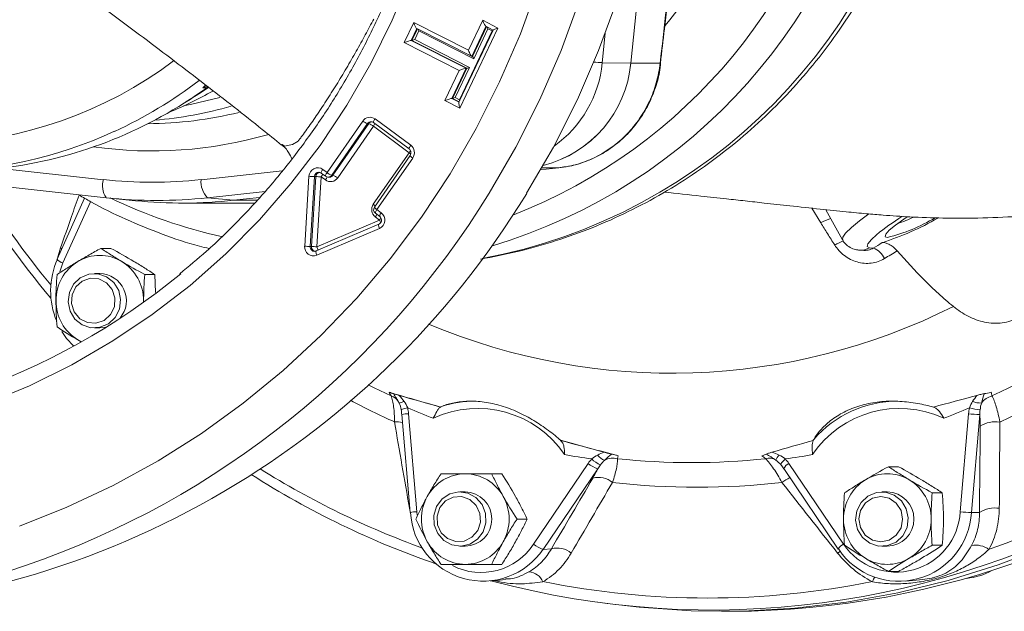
# Model space of a CAD drawing. Header units: millimetres. Extents: x 34 to 358, y 48 to 248.
# Tile 4 of 14: x 160 to 269, y 48 to 113. Entities that reach past the tile are written whole.
import ezdxf

# ---------------------------------------------------------------- set-up
doc = ezdxf.new("R2010")
doc.units = ezdxf.units.MM

msp = doc.modelspace()

# ---------------------------------------------------------------- linework, layer by layer
at = {"color": 7, "linetype": 'Continuous', "lineweight": 15}
for p, q in [((227.83, 108.55), (230.07, 130.38)), ((230.07, 130.36), (227.83, 108.55)), ((202.85, 110.81), (203.91, 113.03)), ((203.91, 113.03), (209.95, 109.96)), ((209.95, 109.96), (211.52, 113.26)), ((211.52, 113.26), (213.19, 112.41)), ((204.48, 112.1), (204.02, 111.13)), ((204.24, 112.37), (210.29, 109.3)), ((210.52, 109.02), (204.48, 112.1)), ((212.67, 112.19), (208.89, 104.22)), ((208.96, 104.51), (212.55, 112.09)), ((213.19, 112.41), (209.01, 103.57)), ((212.09, 112.32), (210.52, 109.02)), ((211.85, 112.6), (212.66, 112.18)), ((212.55, 112.09), (212.09, 112.32)), ((208.9, 107.74), (202.85, 110.81)), ((203.63, 111.04), (209.68, 107.97)), ((203.71, 111.04), (203.63, 111.04)), ((209.75, 107.97), (203.71, 111.04)), ((204.02, 111.13), (210.06, 108.06)), ((210.38, 109.29), (210.3, 109.29)), ((224.69, 108.59), (227.83, 108.55)), ((231.06, 108.55), (227.83, 108.55)), ((231.13, 108.54), (231.13, 108.54)), ((207.33, 104.42), (208.9, 107.74)), ((209.68, 107.97), (208.11, 104.65)), ((208.18, 104.65), (209.75, 107.97)), ((210.06, 108.06), (208.49, 104.74)), ((209.75, 107.97), (209.68, 107.97)), ((178.82, 104.26), (180.42, 105.28)), ((181.35, 105.89), (180.42, 105.28)), ((180.68, 105.81), (181.14, 106.01)), ((181.1, 105.81), (180.68, 105.81)), ((181.26, 105.91), (181.1, 105.81)), ((209.01, 103.57), (207.33, 104.42)), ((208.18, 104.65), (208.11, 104.65)), ((208.92, 104.28), (208.18, 104.65)), ((208.49, 104.74), (208.96, 104.51)), ((194.36, 96.47), (198.3, 102.16)), ((199.48, 101.99), (203.41, 99.08)), ((199.65, 102.39), (203.58, 99.48)), ((198.82, 101.87), (194.89, 96.18)), ((195.01, 96.18), (198.95, 101.87)), ((199.48, 101.58), (195.54, 95.89)), ((198.95, 101.87), (198.82, 101.87)), ((203.4, 98.67), (199.48, 101.58)), ((189.37, 99.58), (189.41, 99.56)), ((199.46, 92.98), (203.4, 98.67)), ((203.52, 98.37), (199.58, 92.68)), ((203.8, 98.08), (199.86, 92.39)), ((170.02, 93.7), (137.43, 97.29)), ((193.89, 96.82), (194.36, 96.47)), ((217.79, 96.76), (219.9, 97)), ((191.9, 88.35), (192.37, 96.07)), ((192.98, 96.04), (192.51, 88.32)), ((192.64, 88.32), (193.11, 96.04)), ((193.11, 96.04), (192.98, 96.04)), ((193.72, 96.01), (193.25, 88.29)), ((194.19, 95.66), (193.72, 96.01)), ((193.73, 96.42), (194.2, 96.07)), ((194.49, 95.97), (194.62, 95.97)), ((195.01, 96.18), (194.89, 96.18)), ((167.64, 93.64), (164.62, 86.92)), ((170.44, 93.66), (173.27, 93.37)), ((181.18, 93.7), (184.07, 93.42)), ((186.93, 93.73), (184.07, 93.42)), ((184.07, 93.42), (186.93, 93.73)), ((178.46, 93.11), (186.36, 93.11)), ((199.86, 92.39), (200.33, 92.05)), ((249.31, 92.38), (251.16, 89.06)), ((193.25, 88.29), (200.15, 91.23)), ((200.15, 91.23), (199.68, 91.58)), ((199.69, 91.99), (200.16, 91.64)), ((200.07, 90.77), (193.16, 87.83)), ((200.13, 90.31), (193.23, 87.37)), ((170.55, 88.12), (169.44, 88.12)), ((192.64, 88.32), (192.51, 88.32)), ((253.01, 87.92), (253.42, 87.89)), ((254.13, 88.19), (254.54, 88.15)), ((169.32, 85.35), (168.73, 85.35)), ((175.38, 85.23), (174.27, 85.23)), ((175.38, 85.23), (175.46, 83.24)), ((174.15, 82.2), (174.15, 82.35)), ((168.73, 79.35), (169.32, 79.35)), ((166.91, 78.02), (167.26, 77.83)), ((202.6, 69.81), (203.51, 59)), ((203.34, 69.89), (204.25, 59.09)), ((264.13, 59.09), (265.04, 69.89)), ((266.27, 69.8), (265.35, 59)), ((217.12, 55.52), (223.13, 64.4)), ((245.25, 64.4), (251.26, 55.52)), ((257.32, 64.05), (256.21, 64.05)), ((213.61, 63.28), (212.5, 63.28)), ((224.19, 63.83), (218.18, 54.94)), ((244.68, 63.84), (250.69, 54.96)), ((209.59, 61.28), (209, 61.28)), ((256.09, 61.28), (255.5, 61.28)), ((262.15, 61.16), (261.04, 61.16)), ((265.35, 59), (266.24, 59.01)), ((216.4, 58.28), (215.29, 58.28)), ((262.15, 55.39), (261.04, 55.39)), ((209, 55.28), (209.59, 55.28)), ((218.18, 54.94), (219.08, 55)), ((255.5, 55.28), (256.09, 55.28)), ((213.61, 53.28), (212.5, 53.28)), ((257.32, 52.5), (256.21, 52.5)), ((212.37, 51.43), (214.04, 51.6)), ((258.12, 51.43), (259.99, 51.62)), ((224.19, 49.1), (225.22, 48.96)), ((237.81, 48.11), (239, 48.11))]:
    msp.add_line(p, q, dxfattribs=at)
at = {"color": 8, "linetype": 'Continuous', "lineweight": 15}
for p, q in [((204.26, 112.36), (203.63, 111.04)), ((203.71, 111.04), (204.32, 112.33)), ((211.87, 112.59), (210.3, 109.29)), ((210.38, 109.29), (211.93, 112.56)), ((225.02, 111.84), (224.69, 108.59)), ((208.11, 104.65), (208.9, 104.25)), ((158.07, 96.97), (169.72, 95.69)), ((180.48, 95.69), (189.43, 96.68)), ((219.9, 97), (218.03, 97)), ((187.55, 94.4), (181.18, 93.7)), ((186.64, 93.42), (184.07, 93.42)), ((168.31, 93.26), (165.27, 86.51)), ((248.75, 90.92), (247.77, 92.54)), ((164.68, 87.05), (164.99, 88.17)), ((165.14, 88.08), (164.99, 88.17)), ((165.27, 86.51), (164.91, 85.54)), ((203.49, 59.28), (203.45, 59.47)), ((204.25, 59.09), (204.29, 58.71))]:
    msp.add_line(p, q, dxfattribs=at)
at = {"color": 8, "linetype": 'Continuous', "lineweight": 15, "flags": 128}
for points in [[(226.49, 162.24), (227.13, 156.35), (227.43, 150.44), (227.4, 144.51), (227.02, 138.6), (226.31, 132.71), (225.26, 126.89), (223.88, 121.14), (222.17, 115.48), (220.14, 109.94), (217.8, 104.53), (215.16, 99.27), (212.21, 94.19)], [(231.06, 108.55), (231.12, 108.54), (231.13, 108.54)], [(199.65, 102.39), (199.6, 102.31), (199.55, 102.24), (199.52, 102.17), (199.49, 102.1), (199.47, 102.05), (199.47, 102.02), (199.48, 101.99), (199.48, 101.99)], [(189.41, 99.56), (189.68, 99.4), (190.55, 99.56), (191.17, 99.92), (191.17, 99.92), (191.17, 99.92)], [(203.58, 99.48), (203.52, 99.4), (203.48, 99.32), (203.44, 99.25), (203.41, 99.19), (203.4, 99.14), (203.4, 99.1), (203.4, 99.08), (203.41, 99.08)], [(193.73, 96.42), (193.72, 96.42), (193.71, 96.44), (193.72, 96.48), (193.73, 96.53), (193.76, 96.59), (193.8, 96.66), (193.84, 96.74), (193.89, 96.82)], [(194.2, 96.07), (194.19, 96.07), (194.18, 96.1), (194.19, 96.13), (194.2, 96.18), (194.23, 96.25), (194.27, 96.32), (194.31, 96.39), (194.36, 96.47)], [(199.86, 92.39), (199.81, 92.32), (199.76, 92.24), (199.72, 92.17), (199.7, 92.11), (199.68, 92.06), (199.68, 92.02), (199.69, 92), (199.69, 91.99)], [(200.33, 92.05), (200.28, 91.97), (200.23, 91.89), (200.19, 91.82), (200.17, 91.76), (200.15, 91.71), (200.15, 91.67), (200.16, 91.65), (200.16, 91.65)], [(251.16, 89.06), (251.18, 89.34), (251.5, 89.8), (252.13, 90.42), (253.03, 91.16), (254.05, 91.91)], [(200.13, 90.31), (200.1, 90.4), (200.07, 90.49), (200.05, 90.57), (200.04, 90.64), (200.04, 90.69), (200.04, 90.74), (200.06, 90.76), (200.07, 90.77)], [(254.9, 89.62), (254.33, 89.1), (253.94, 88.62), (253.87, 88.31), (254.13, 88.19)], [(193.16, 87.83), (193.15, 87.82), (193.14, 87.79), (193.13, 87.75), (193.14, 87.69), (193.15, 87.62), (193.17, 87.54), (193.19, 87.46), (193.23, 87.37)], [(198.88, 73.09), (199.56, 72.75), (201.42, 71.86)], [(250.89, 54.72), (250.88, 54.71), (250.61, 54.53)], [(254.68, 51.85), (254.57, 51.64), (254.44, 51.37)]]:
    msp.add_lwpolyline(points, dxfattribs=at)
at = {"color": 7, "linetype": 'Continuous', "lineweight": 15, "flags": 128}
for points in [[(230.63, 162.24), (231.27, 156.35), (231.57, 150.44), (231.54, 144.51), (231.16, 138.6), (230.45, 132.71), (229.4, 126.89), (228.02, 121.14), (226.31, 115.48), (224.28, 109.94), (221.94, 104.53), (219.3, 99.27), (216.35, 94.19)], [(208.14, 160.4), (208.75, 155.07), (209.02, 149.71), (208.95, 144.35), (208.55, 139), (207.8, 133.69), (206.72, 128.44), (205.32, 123.27), (203.59, 118.22), (201.54, 113.29), (199.19, 108.51), (196.54, 103.89), (193.6, 99.47), (190.39, 95.26), (186.92, 91.27), (183.21, 87.53), (179.27, 84.04), (175.11, 80.83), (170.77, 77.91), (166.25, 75.29), (161.57, 72.98), (156.75, 70.99)], [(222.14, 157.22), (222.5, 151.44), (222.53, 145.64), (222.21, 139.85), (221.56, 134.09), (220.58, 128.38), (219.26, 122.74), (217.62, 117.2), (215.66, 111.77), (213.38, 106.47), (210.8, 101.32), (207.92, 96.35)], [(178.56, 103.82), (179.45, 104), (182.55, 104.77)], [(225.22, 48.96), (228.76, 48.55), (234.47, 48.17), (240.2, 48.14), (245.91, 48.46), (251.6, 49.13), (257.24, 50.15), (262.81, 51.52), (268.3, 53.22), (273.67, 55.25), (278.92, 57.62), (284.03, 60.3), (288.97, 63.29), (293.74, 66.57), (298.3, 70.15), (302.66, 73.99), (306.79, 78.1), (310.67, 82.45), (314.3, 87.04), (317.66, 91.83), (320.74, 96.83), (323.53, 102.01), (324.37, 103.73)], [(207.92, 96.35), (204.76, 91.56), (201.33, 86.98), (197.63, 82.62), (193.69, 78.5), (189.51, 74.64), (185.12, 71.04), (180.52, 67.72), (175.74, 64.7), (170.8, 61.98), (165.7, 59.58), (160.47, 57.5)], [(184.07, 93.42), (184.07, 93.42), (184.07, 93.42), (184.07, 93.42), (184.07, 93.42), (184.07, 93.42), (184.07, 93.42), (184.07, 93.42), (184.07, 93.42)], [(258.26, 91.59), (257.91, 91.35), (256.98, 90.68), (256.31, 90.11), (255.93, 89.68), (255.86, 89.41), (256.11, 89.32)], [(171.02, 80.51), (170.27, 79.81), (169.34, 79.42), (168.34, 79.37), (167.38, 79.69), (166.58, 80.33), (166.05, 81.21), (165.83, 82.23), (165.97, 83.26), (166.44, 84.18), (167.18, 84.88), (168.11, 85.28), (169.12, 85.32), (170.08, 85), (170.87, 84.36), (171.41, 83.48), (171.62, 82.47), (171.49, 81.43), (171.02, 80.51)], [(170.51, 80.82), (170.93, 81.69), (170.99, 82.66), (170.69, 83.59), (170.08, 84.32), (169.23, 84.76), (168.29, 84.83), (167.4, 84.52), (166.69, 83.88), (166.27, 83), (166.2, 82.03), (166.5, 81.11), (167.12, 80.37), (167.96, 79.93), (168.9, 79.87), (169.8, 80.18), (170.51, 80.82)], [(169.32, 79.35), (169.83, 79.39), (169.96, 79.42)], [(166.42, 77.36), (165.67, 78.2), (165.15, 78.95)], [(203.25, 70.53), (203.08, 70.49), (202.92, 70.46), (202.79, 70.42), (202.68, 70.39), (202.59, 70.37), (202.54, 70.35), (202.53, 70.33), (202.55, 70.33)], [(244.86, 64.91), (244.73, 64.78), (244.62, 64.66), (244.52, 64.55), (244.44, 64.46), (244.39, 64.37), (244.36, 64.31), (244.36, 64.27), (244.38, 64.25)], [(211.87, 57.87), (211.56, 56.88), (210.95, 56.06), (210.1, 55.5), (209.11, 55.28), (208.12, 55.42), (207.22, 55.9), (206.55, 56.68), (206.17, 57.64), (206.13, 58.68), (206.43, 59.67), (207.05, 60.5), (207.9, 61.05), (208.88, 61.27), (209.88, 61.13), (210.77, 60.65), (211.45, 59.88), (211.83, 58.91), (211.87, 57.87)], [(211.26, 57.94), (211.2, 58.91), (210.79, 59.79), (210.08, 60.44), (209.19, 60.75), (208.25, 60.69), (207.41, 60.27), (206.78, 59.54), (206.48, 58.61), (206.53, 57.64), (206.95, 56.76), (207.65, 56.12), (208.54, 55.8), (209.48, 55.86), (210.33, 56.29), (210.96, 57.02), (211.26, 57.94)], [(258.18, 59.41), (258.39, 58.4), (258.26, 57.36), (257.79, 56.44), (257.05, 55.74), (256.11, 55.35), (255.11, 55.3), (254.15, 55.62), (253.35, 56.26), (252.82, 57.14), (252.6, 58.16), (252.74, 59.19), (253.21, 60.11), (253.95, 60.81), (254.88, 61.21), (255.89, 61.25), (256.85, 60.93), (257.64, 60.29), (258.18, 59.41)], [(257.6, 59.22), (257.08, 60.04), (256.3, 60.58), (255.38, 60.78), (254.45, 60.59), (253.67, 60.05), (253.14, 59.24), (252.95, 58.29), (253.13, 57.33), (253.65, 56.52), (254.44, 55.97), (255.36, 55.78), (256.28, 55.96), (257.07, 56.5), (257.6, 57.31), (257.78, 58.27), (257.6, 59.22)], [(203.51, 59), (203.52, 59), (203.56, 59)], [(250.69, 54.96), (250.69, 54.95), (250.73, 54.94)]]:
    msp.add_lwpolyline(points, dxfattribs=at)
at = {"color": 8, "linetype": 'Continuous', "lineweight": 15}
for centre, radius, start, end in [((200.22, 146.86), 60.92, 280.6279, 350.1956), ((195.01, 146.95), 61.12, 286.6055, 350.1369), ((193.26, 147.15), 59.41, 291.2802, 349.5991), ((188.37, 147.76), 55.68, 320.9376, 348.3587), ((150.03, 145.2), 45.58, 237.1406, 306.987), ((211.99, 109.81), 12.76, 305.3381, 354.4713), ((225.31, 124.61), 16.03, 264.4534, 267.7793), ((150.37, 145.85), 49.33, 294.6621, 307.3194), ((199.22, 101.6), 0.479, 90.7859, 145.6793), ((199.35, 101.6), 0.479, 99.1259, 145.6787), ((198.44, 102.35), 1.29, 323.4516, 338.4188), ((175.1, 144.88), 46.02, 261.9322, 286.0084), ((202.12, 99.58), 1.57, 324.4737, 334.9041), ((202.09, 96.87), 2.23, 47.653, 53.8131), ((204.04, 98.61), 0.574, 204.3542, 245.1655), ((193.47, 96.02), 0.49, 90.7557, 177.4864), ((193.6, 96.02), 0.492, 98.0289, 177.4033), ((192.68, 96.78), 1.29, 323.4516, 338.4188), ((193.27, 96.36), 1.15, 322.8084, 341.4213), ((194.49, 96.45), 0.478, 270.2713, 325.7309), ((194.62, 96.45), 0.479, 270.3206, 325.6816), ((239.88, 146.76), 98.47, 211.5234, 219.5277), ((129.41, 144.93), 97.11, 289.0815, 328.5003), ((194.98, 144.69), 56.6, 244.3337, 257.6486), ((198.29, 91.36), 2, 46.511, 54.1253), ((200.1, 92.91), 0.569, 204.1009, 245.3129), ((198.59, 92.38), 1.35, 323.7788, 338.0916), ((198.87, 92.15), 1.57, 324.4796, 334.8561), ((198.86, 90.69), 1.41, 9.0416, 22.6988), ((251.35, 86.64), 5.01, 107.5518, 121.3474), ((253.28, 83.45), 5.86, 110.0482, 120.6735), ((193, 88.28), 0.491, 175.2137, 270.2581), ((193.13, 88.29), 0.495, 175.6383, 262.4673), ((192.29, 87.85), 1.05, 2.8901, 24.7537), ((253.15, 89.83), 1.91, 265.6627, 300.7114), ((165.63, 87.82), 1.36, 221.3363, 254.3276), ((232.36, 143.43), 69.07, 247.1469, 296.6804), ((235.62, 143.87), 82.17, 241.9168, 245.6898), ((203.61, 64.2), 5.7, 92.7766, 100.2487), ((202.04, 65.92), 3.08, 78.1517, 94.6565), ((245.7, 63.37), 1.12, 113.728, 155.3317), ((236.82, 143.25), 93.77, 237.8945, 250.0924), ((247.65, 57.98), 5.38, 115.2789, 126.1509), ((204.53, 53.4), 5.7, 92.7766, 100.2487), ((211.32, 59.35), 6.96, 243.1006, 326.5244), ((251.71, 54.49), 1.12, 113.728, 155.3317)]:
    msp.add_arc(centre, radius, start, end, dxfattribs=at)
at = {"color": 7, "linetype": 'Continuous', "lineweight": 15}
for centre, radius, start, end in [((215.05, 109.71), 12.83, 284.1462, 354.835), ((215.05, 109.71), 12.83, 284.1146, 354.8423), ((152.57, 145.36), 48.77, 278.0312, 305.8059), ((159.2, 145.72), 46.16, 292.7001, 299.2952), ((174.34, 145.09), 43.23, 270.359, 283.8347), ((171.85, 145.18), 43.07, 274.6885, 286.0996), ((199.09, 101.63), 0.946, 53.4228, 145.969), ((199.32, 103.37), 1.58, 229.9545, 251.7214), ((150.79, 144.85), 48.24, 245.1917, 294.6994), ((198.46, 100.37), 1.58, 49.9545, 71.7214), ((202.96, 98.67), 1.02, 325.3094, 52.8057), ((193.33, 96.04), 0.963, 54.1562, 178.1472), ((171.91, 95.01), 2.29, 162.5922, 214.5731), ((175.1, 144.59), 49.19, 263.7221, 276.2779), ((183.15, 95.52), 2.68, 176.3831, 222.8259), ((193.48, 111.66), 15.63, 265.9196, 268.1637), ((192.61, 80.41), 15.63, 85.9196, 88.1637), ((194.75, 96.42), 0.946, 233.4228, 325.969), ((194.49, 96.47), 0.5, 233.4259, 270), ((195.38, 97.68), 1.58, 229.9545, 251.7214), ((194.52, 94.68), 1.58, 49.9545, 71.7214), ((240.35, 146.71), 99.73, 210.9672, 219.9854), ((134.44, 143.95), 95.85, 270.3383, 328.7216), ((175.6, 144.46), 51.06, 263.7221, 276.2779), ((178.46, 144.44), 51.33, 264.1944, 276.2707), ((200.3, 92.4), 1.02, 145.3094, 232.8057), ((199.99, 92.39), 0.5, 145.3066, 233.4259), ((199.72, 91.23), 1.01, 294.1168, 53.0689), ((272.99, 67.35), 28.69, 122.1944, 129.0844), ((245.77, 119.1), 31.88, 287.8133, 299.8752), ((251.31, 108.4), 19.67, 284.1205, 300.7321), ((251.76, 106.98), 17.03, 288.6307, 295.2437), ((192.86, 88.27), 0.973, 174.9481, 291.9037), ((193.01, 103.95), 15.63, 265.9196, 268.1637), ((192.14, 72.7), 15.63, 85.9196, 88.1637), ((253.63, 85.95), 2.39, 25.9802, 67.5166), ((130.34, 143.5), 75.36, 228.4431, 309.4764), ((172.51, 83.41), 8.6, 155.816, 202.7715), ((169.32, 82.66), 4.69, 59.0158, 120.9842), ((169.53, 82.38), 5.03, 121.3454, 180.3597), ((169.12, 82.38), 5.03, 359.6403, 58.6546), ((169.25, 82.35), 3, 320.1911, 88.5967), ((169.53, 82.32), 5.03, 179.6403, 238.6546), ((233.8, 144.48), 80.12, 294.97, 306.765), ((234.4, 144.37), 82.74, 294.3298, 307.4051), ((235.47, 143.88), 94.46, 289.69, 312.0449), ((201, 70.52), 1.4, 23.2744, 72.7691), ((238.77, 142.8), 94.69, 270.1384, 311.2715), ((268.23, 69.71), 2.23, 105.7664, 142.3898), ((202.16, 72.43), 1.36, 275.3913, 300.3806), ((234.47, 143.57), 79.43, 246.856, 249.0504), ((210.73, 59.12), 12.16, 90.0067, 108.0871), ((257.28, 58.91), 12.37, 90.21, 138.7582), ((233.91, 143.57), 79.43, 290.9496, 293.144), ((267.51, 80.98), 10.72, 257.183, 263.6004), ((266.36, 73.21), 2.14, 246.1295, 272.6809), ((210.95, 58.91), 11.56, 34.0343, 114.9575), ((257.43, 58.91), 11.56, 65.0425, 145.9657), ((267.2, 91.66), 21.88, 264.3283, 267.5519), ((268.02, 65.81), 3.2, 81.669, 122.0099), ((234.21, 142.68), 78.5, 259.9587, 262.1703), ((225.35, 66.16), 1.44, 215.2711, 253.9706), ((248.51, 62.01), 5.47, 142.6269, 149.5899), ((234.17, 142.68), 78.5, 277.8297, 280.0413), ((225.11, 66.79), 3.11, 230.3629, 252.6611), ((225.66, 66.99), 2.98, 224.148, 246.685), ((225.88, 62.86), 2.13, 76.8736, 115.6254), ((234.52, 142.52), 78.02, 263.997, 276.003), ((243.07, 63.65), 1.34, 57.3749, 106.9362), ((237.29, 143.19), 95.02, 237.3414, 251.0455), ((209.63, 58.47), 4.8, 90.3902, 151.3447), ((209.56, 58.47), 4.8, 28.6553, 89.6098), ((256.09, 58.59), 4.69, 59.0158, 120.9842), ((224.27, 60.46), 2.41, 50.5343, 105.0199), ((235.14, 142.35), 80.57, 263.3454, 276.6546), ((256.3, 58.31), 5.03, 121.3454, 180.3597), ((255.89, 58.31), 5.03, 359.6403, 58.6546), ((209.91, 58.28), 5.15, 150.9571, 209.0429), ((209.52, 58.28), 3, 271.3243, 88.6757), ((209.27, 58.28), 5.15, 330.9571, 29.0429), ((256.02, 58.28), 3, 271.3243, 88.6757), ((236.77, 141.85), 93.6, 255.0057, 299.8994), ((211.55, 59.45), 8.01, 183.2078, 325.784), ((257.36, 59.42), 8, 214.0355, 356.9726), ((257.09, 59.48), 7.05, 214.216, 356.7922), ((266.29, 80.85), 21.88, 264.3283, 267.5519), ((267.96, 56.32), 3.18, 81.4192, 122.5766), ((256.3, 58.25), 5.03, 179.6403, 238.6546), ((255.89, 58.25), 5.03, 301.3454, 0.3597), ((209.63, 58.08), 4.8, 208.6553, 269.6098), ((209.56, 58.08), 4.8, 270.3902, 331.3447), ((219.11, 57.91), 3.11, 230.3629, 252.6611), ((265.83, 52.85), 2.55, 55.041, 100.382), ((219.73, 52.67), 2.41, 50.2326, 105.4402), ((130.86, 141.62), 93.51, 250.6054, 288.9038), ((256.09, 57.97), 4.69, 239.0158, 300.9842), ((216.45, 50.62), 1.85, 23.8151, 84.8182), ((264.05, 59.25), 7.55, 275.8363, 298.2248), ((236.29, 141.58), 92.01, 258.6239, 281.3761)]:
    msp.add_arc(centre, radius, start, end, dxfattribs=at)
for centre, major_axis, ratio, start_param, end_param in [((204.04, 113.03), (-0.228, 0.668), 0.173827, 1.511515, 3.082311), ((211.65, 113.26), (-0.228, 0.668), 0.173789, 1.51147, 3.082267), ((204.42, 112.1), (-0.091, 0.267), 0.173827, 4.653107, 5.462992), ((212.03, 112.32), (-0.091, 0.267), 0.173789, 4.653063, 5.463123), ((212.5, 112.09), (0.264, 0.09), 0.061041, 4.889155, 5.237904), ((213.32, 112.41), (0.659, 0.225), 0.061041, 1.747562, 3.318359), ((202.98, 110.81), (0.659, 0.225), 0.060993, 0.176769, 1.747565), ((203.97, 111.13), (0.264, 0.09), 0.060993, 3.318362, 4.889158), ((210.08, 109.96), (-0.228, 0.668), 0.173779, 1.511491, 3.082288), ((210.47, 109.02), (-0.091, 0.267), 0.173779, 4.653084, 6.22388), ((209.03, 107.74), (0.659, 0.225), 0.061035, 0.176789, 1.747585), ((210.01, 108.06), (0.264, 0.09), 0.061035, 3.318382, 4.889178), ((278.73, 148.11), (102.67, 50), 0.120361, 2.766955, 2.776791), ((207.46, 104.42), (0.659, 0.225), 0.061045, 0.176768, 1.747564), ((208.44, 104.74), (0.264, 0.09), 0.061045, 3.318361, 4.889157), ((209.14, 103.57), (-0.228, 0.668), 0.1738, 6.223864, 7.794661), ((208.91, 104.51), (-0.091, 0.267), 0.1738, 4.304319, 4.653068)]:
    msp.add_ellipse(centre, major_axis=major_axis, ratio=ratio, start_param=start_param, end_param=end_param, dxfattribs=at)
for points, knots in [([(178.64, 210.5), (179.68, 209.61), (181.98, 207.67), (185.29, 204.38), (188.59, 200.7), (191.67, 196.81), (194.5, 192.72), (197.07, 188.46), (199.39, 184.04), (201.43, 179.47), (203.19, 174.79), (204.66, 170), (205.84, 165.12), (206.72, 160.17), (207.3, 155.18), (207.58, 150.16), (207.55, 145.13), (207.22, 140.12), (206.58, 135.13), (205.65, 130.2), (204.41, 125.34), (202.89, 120.56), (201.07, 115.9), (198.98, 111.36), (196.62, 106.97), (194, 102.74), (191.12, 98.69), (188.01, 94.83), (184.66, 91.19), (181.39, 88), (179.14, 86.14), (178.16, 85.33)], [0, 0, 0, 0, 0.029109, 0.06408, 0.099048, 0.134013, 0.168976, 0.203935, 0.238893, 0.273848, 0.308801, 0.343752, 0.378702, 0.41365, 0.448597, 0.483543, 0.518489, 0.553435, 0.58838, 0.623326, 0.658272, 0.693218, 0.728166, 0.763115, 0.798066, 0.833018, 0.867973, 0.90293, 0.937889, 0.972851, 1, 1, 1, 1]), ([(231.06, 108.55), (231.71, 114.17), (232.34, 119.8), (233.57, 131.05), (234.17, 136.68), (234.75, 142.3)], [0, 0, 0, 0, 0.5, 0.5, 1, 1, 1, 1]), ([(231.1, 108.54), (231.24, 109.8), (231.98, 116.25), (233.11, 126.46), (234.06, 135.41), (234.45, 139.16)], [0, 0, 0, 0, 0.123073, 0.632943, 1, 1, 1, 1]), ([(211.26, 86.94), (212.63, 87.19), (215.41, 87.72), (219.52, 88.89), (223.6, 90.35), (227.56, 92.12), (231.4, 94.17), (235.08, 96.5), (238.59, 99.08), (241.91, 101.92), (245.02, 104.99), (247.92, 108.29), (250.57, 111.79), (252.98, 115.47), (255.13, 119.32), (257, 123.32), (258.59, 127.45), (259.88, 131.69), (260.59, 134.71), (260.88, 136.31), (260.91, 136.46)], [0, 0, 0, 0, 0.05608, 0.114435, 0.172804, 0.231195, 0.289616, 0.34807, 0.406564, 0.465101, 0.523684, 0.582314, 0.640993, 0.699719, 0.758492, 0.81731, 0.876169, 0.935067, 0.993998, 1, 1, 1, 1]), ([(151.83, 127.45), (154.43, 125.63), (159.62, 121.98), (167.06, 116.61), (174.2, 111.33), (180.93, 106.19), (185.99, 102.24), (188.65, 100.08), (189.36, 99.5)], [0, 0, 0, 0, 0.186132, 0.372921, 0.559943, 0.746772, 0.932983, 1, 1, 1, 1]), ([(191.17, 99.92), (191.17, 99.93), (191.17, 99.93), (191.18, 99.94), (191.19, 99.95), (191.2, 99.97), (191.24, 100.02), (191.3, 100.11), (191.44, 100.29), (191.56, 100.45), (191.8, 100.78), (191.97, 101.01), (192.47, 101.71), (192.82, 102.21), (193.35, 102.99), (193.53, 103.26), (193.9, 103.81), (194.09, 104.1), (194.64, 104.96), (195.02, 105.55), (195.58, 106.45), (195.76, 106.75), (196.13, 107.37), (196.32, 107.68), (196.87, 108.61), (197.23, 109.24), (197.75, 110.16), (197.92, 110.47), (198.26, 111.08), (198.42, 111.37), (198.9, 112.26), (199.21, 112.84), (199.5, 113.4)], [0, 0, 0, 0, 0.000977, 0.000977, 0.001953, 0.003906, 0.007812, 0.015625, 0.03125, 0.0625, 0.0625, 0.125, 0.125, 0.25, 0.25, 0.3125, 0.3125, 0.375, 0.375, 0.5, 0.5, 0.5625, 0.5625, 0.625, 0.625, 0.75, 0.75, 0.8125, 0.8125, 0.875, 0.875, 1, 1, 1, 1]), ([(219.9, 97), (220.61, 97.08), (221.3, 97.22), (222.65, 97.61), (223.31, 97.87), (224.6, 98.51), (225.21, 98.89), (226.36, 99.73), (226.9, 100.21), (227.92, 101.26), (228.38, 101.82), (229.2, 103.02), (229.56, 103.66), (230.19, 105), (230.44, 105.68), (230.84, 107.09), (230.98, 107.81), (231.06, 108.55)], [0, 0, 0, 0, 0.125, 0.125, 0.25, 0.25, 0.375, 0.375, 0.5, 0.5, 0.625, 0.625, 0.75, 0.75, 0.875, 0.875, 1, 1, 1, 1]), ([(220.06, 97.05), (220.32, 97.08), (221.23, 97.16), (222.74, 97.62), (224.54, 98.42), (226.19, 99.52), (227.66, 100.87), (228.91, 102.43), (229.93, 104.18), (230.64, 106.07), (231.04, 107.54), (231.09, 108.38), (231.1, 108.54)], [0, 0, 0, 0, 0.047233, 0.162108, 0.27802, 0.392938, 0.508918, 0.624145, 0.740182, 0.855895, 0.971818, 1, 1, 1, 1]), ([(231.53, 94.32), (232.87, 94.17), (235.14, 93.93), (238.12, 93.61), (240.44, 93.35), (242.77, 93.09), (245.53, 92.79), (248.55, 92.46), (251.36, 92.17), (253.66, 91.95), (255.99, 91.75), (258.82, 91.56), (262.54, 91.43), (266.74, 91.44), (270.91, 91.65), (274.61, 91.98), (278.16, 92.35), (281.89, 92.78), (285.93, 93.22), (290, 93.68), (294.26, 94.34), (298.48, 95.4), (302.74, 96.9), (307.03, 98.7), (311.84, 100.88), (315.39, 102.58), (317.37, 103.35), (317.5, 103.4)], [0, 0, 0, 0, 0.04261, 0.072045, 0.09394, 0.11583, 0.145627, 0.181165, 0.211694, 0.235789, 0.255481, 0.286951, 0.326439, 0.375872, 0.428631, 0.476582, 0.517173, 0.564902, 0.614864, 0.66529, 0.716982, 0.773193, 0.82049, 0.871757, 0.929869, 0.995153, 1, 1, 1, 1]), ([(199.21, 102.07), (199.23, 102.07), (199.3, 102.08), (199.4, 102.05), (199.46, 102), (199.48, 101.99)], [0, 0, 0, 0, 0.175315, 0.795228, 1, 1, 1, 1]), ([(189.34, 99.54), (189.34, 99.54), (189.67, 99.33), (190.11, 98.79), (190.38, 98.22), (190.49, 97.99)], [0, 0, 0, 0, 0.00488, 0.596132, 1, 1, 1, 1]), ([(203.41, 99.08), (203.44, 99.05), (203.52, 98.98), (203.6, 98.82), (203.62, 98.63), (203.58, 98.48), (203.53, 98.4), (203.52, 98.37)], [0, 0, 0, 0, 0.180209, 0.417694, 0.646436, 0.869003, 1, 1, 1, 1]), ([(193.46, 96.5), (193.5, 96.5), (193.6, 96.5), (193.68, 96.45), (193.73, 96.42)], [0, 0, 0, 0, 0.435417, 1, 1, 1, 1]), ([(167.04, 93.99), (167.47, 93.74), (169.14, 92.77), (172.18, 91.29), (176.18, 89.66), (179.26, 88.6), (181.02, 88.18), (181.38, 88.1)], [0, 0, 0, 0, 0.094793, 0.37269, 0.650533, 0.928249, 1, 1, 1, 1]), ([(200.16, 91.64), (200.19, 91.61), (200.27, 91.55), (200.35, 91.39), (200.37, 91.2), (200.33, 91.02), (200.23, 90.87), (200.13, 90.8), (200.07, 90.77), (200.07, 90.77)], [0, 0, 0, 0, 0.132973, 0.308209, 0.476993, 0.641222, 0.806129, 0.980157, 1, 1, 1, 1]), ([(250.29, 88.49), (250.03, 88.91), (249.76, 89.33), (249.49, 89.75), (249.24, 90.14), (249, 90.53), (248.75, 90.92)], [0.002734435, 0.002734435, 0.002734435, 0.002734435, 0.004249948, 0.004249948, 0.004249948, 0.00566056, 0.00566056, 0.00566056, 0.00566056]), ([(251.16, 89.09), (251.17, 89.07), (251.26, 88.79), (251.68, 88.4), (252.28, 88.05), (252.73, 87.95), (252.95, 87.93), (253.01, 87.92)], [0, 0, 0, 0, 0.0320245, 0.3525185, 0.6296835, 0.9025904, 1, 1, 1, 1]), ([(169.44, 88.12), (169.01, 87.89), (168.58, 87.65), (167.73, 87.16), (167.32, 86.92), (166.91, 86.68)], [0, 0, 0, 0, 0.5, 0.5, 1, 1, 1, 1]), ([(171.74, 86.68), (171.53, 86.8), (171.33, 86.92), (170.93, 87.17), (170.74, 87.29), (170.17, 87.65), (169.8, 87.89), (169.44, 88.12)], [0, 0, 0, 0, 0.25, 0.25, 0.5, 0.5, 1, 1, 1, 1]), ([(250.29, 88.49), (250.43, 88.27), (250.59, 88.06), (250.95, 87.67), (251.15, 87.49), (251.57, 87.17), (251.79, 87.03), (252.26, 86.79), (252.51, 86.69), (253.02, 86.55), (253.28, 86.5), (253.81, 86.46), (254.07, 86.46), (254.58, 86.52), (254.84, 86.58), (255.33, 86.75), (255.56, 86.86), (255.78, 86.99)], [0, 0, 0, 0, 0.125, 0.125, 0.25, 0.25, 0.375, 0.375, 0.5, 0.5, 0.625, 0.625, 0.75, 0.75, 0.875, 0.875, 1, 1, 1, 1]), ([(255.53, 88.75), (255.61, 88.77), (255.72, 88.76), (255.98, 88.7), (256.12, 88.65), (256.57, 88.42), (256.9, 88.17), (257.18, 87.85)], [0, 0, 0, 0, 0.25, 0.25, 0.5, 0.5, 1, 1, 1, 1]), ([(193.16, 87.83), (193.12, 87.81), (193.07, 87.79), (193.01, 87.8), (193, 87.8)], [0, 0, 0, 0, 0.755852, 1, 1, 1, 1]), ([(257.18, 87.85), (258.13, 86.75), (259.11, 85.68), (260.65, 84.14), (261.18, 83.64), (262.26, 82.65), (262.81, 82.17), (263.38, 81.71)], [0, 0, 0, 0, 0.5, 0.5, 0.75, 0.75, 1, 1, 1, 1]), ([(263.38, 81.71), (263.88, 81.31), (264.42, 80.94), (265.28, 80.5), (265.57, 80.37), (266.18, 80.15), (266.5, 80.06), (267.13, 79.93), (267.45, 79.88), (268.1, 79.86), (268.44, 79.87), (269.08, 79.96), (269.4, 80.03), (270.01, 80.24), (270.3, 80.38), (270.71, 80.62), (270.84, 80.71), (271.09, 80.9), (271.21, 81), (271.55, 81.32), (271.75, 81.55), (272.09, 82.06), (272.24, 82.33), (272.46, 82.88), (272.55, 83.17), (272.73, 84.05), (272.76, 84.65), (272.66, 85.88), (272.55, 86.49), (272.39, 87.1)], [0, 0, 0, 0, 0.125, 0.125, 0.1875, 0.1875, 0.25, 0.25, 0.3125, 0.3125, 0.375, 0.375, 0.4375, 0.4375, 0.5, 0.5, 0.53125, 0.53125, 0.5625, 0.5625, 0.625, 0.625, 0.6875, 0.6875, 0.75, 0.75, 0.875, 0.875, 1, 1, 1, 1]), ([(166.91, 86.68), (166.5, 86.43), (166.1, 86.19), (165.33, 85.7), (164.97, 85.47), (164.61, 85.23)], [0, 0, 0, 0, 0.5, 0.5, 1, 1, 1, 1]), ([(173.08, 86.68), (173.29, 86.55), (173.49, 86.43), (173.89, 86.19), (174.08, 86.07), (174.66, 85.71), (175.02, 85.47), (175.38, 85.23)], [0, 0, 0, 0, 0.25, 0.25, 0.5, 0.5, 1, 1, 1, 1]), ([(174.15, 82.35), (174.15, 82.59), (174.16, 82.84), (174.17, 83.33), (174.17, 83.57), (174.2, 84.29), (174.23, 84.76), (174.27, 85.23)], [0, 0, 0, 0, 0.25, 0.25, 0.5, 0.5, 1, 1, 1, 1]), ([(164.49, 82.35), (164.49, 82.1), (164.5, 81.86), (164.51, 81.37), (164.51, 81.13), (164.55, 80.41), (164.57, 79.93), (164.61, 79.46)], [0, 0, 0, 0, 0.25, 0.25, 0.5, 0.5, 1, 1, 1, 1]), ([(201.19, 72.26), (202.09, 72), (203.02, 71.73), (204.92, 71.18), (205.89, 70.9), (206.87, 70.63)], [0, 0, 0, 0, 0.5, 0.5, 1, 1, 1, 1]), ([(201.19, 72.26), (201.3, 72.23), (201.4, 72.2), (201.56, 72.14), (201.62, 72.12), (201.67, 72.11)], [0, 0, 0, 0, 0.5, 0.5, 1, 1, 1, 1]), ([(201.79, 68.98), (201.79, 69.59), (201.76, 70.14), (201.67, 70.89), (201.63, 71.11), (201.53, 71.52), (201.48, 71.7), (201.42, 71.86)], [0, 0, 0, 0, 0.5, 0.5, 0.75, 0.75, 1, 1, 1, 1]), ([(201.67, 72.11), (201.72, 72.09), (201.81, 72.06), (202.04, 71.99), (202.17, 71.95), (202.31, 71.91)], [0, 0, 0, 0, 0.5, 0.5, 1, 1, 1, 1]), ([(265.95, 71.91), (266.1, 71.95), (266.24, 71.99), (266.53, 72.06), (266.67, 72.09), (266.78, 72.11)], [0, 0, 0, 0, 0.5, 0.5, 1, 1, 1, 1]), ([(267.62, 71.86), (267.71, 71.7), (267.79, 71.52), (267.95, 71.12), (268.03, 70.89), (268.17, 70.39), (268.24, 70.13), (268.37, 69.58), (268.43, 69.28), (268.49, 68.98)], [0, 0, 0, 0, 0.25, 0.25, 0.5, 0.5, 0.75, 0.75, 1, 1, 1, 1]), ([(206.86, 70.63), (206.78, 70.58), (206.71, 70.51), (206.58, 70.35), (206.51, 70.25), (206.32, 69.92), (206.2, 69.65), (206.07, 69.39)], [0, 0, 0, 0, 0.25, 0.25, 0.5, 0.5, 1, 1, 1, 1]), ([(219.99, 67.06), (219.55, 67.43), (219.07, 67.82), (218.04, 68.57), (217.5, 68.93), (216.65, 69.43), (216.36, 69.59), (215.76, 69.9), (215.46, 70.04), (214.55, 70.44), (213.93, 70.66), (212.99, 70.92), (212.68, 70.99), (212.06, 71.12), (211.76, 71.16), (211.16, 71.24), (210.86, 71.26), (210.28, 71.28), (209.99, 71.28), (209.17, 71.24), (208.66, 71.17), (207.96, 71.02), (207.74, 70.96), (207.33, 70.82), (207.14, 70.75), (206.96, 70.68)], [0, 0, 0, 0, 0.125, 0.125, 0.25, 0.25, 0.3125, 0.3125, 0.375, 0.375, 0.5, 0.5, 0.5625, 0.5625, 0.625, 0.625, 0.6875, 0.6875, 0.75, 0.75, 0.875, 0.875, 0.9375, 0.9375, 1, 1, 1, 1]), ([(261.01, 70.68), (260.43, 70.83), (259.82, 70.96), (258.54, 71.17), (257.89, 71.24), (256.9, 71.28), (256.56, 71.28), (255.89, 71.26), (255.56, 71.24), (254.57, 71.13), (253.93, 71.01), (252.99, 70.75), (252.69, 70.65), (252.1, 70.43), (251.81, 70.31), (251.26, 70.04), (250.99, 69.9), (250.48, 69.6), (250.24, 69.43), (249.56, 68.93), (249.16, 68.57), (248.65, 68.01), (248.49, 67.82), (248.21, 67.44), (248.09, 67.25), (247.98, 67.06)], [0, 0, 0, 0, 0.125, 0.125, 0.25, 0.25, 0.3125, 0.3125, 0.375, 0.375, 0.5, 0.5, 0.5625, 0.5625, 0.625, 0.625, 0.6875, 0.6875, 0.75, 0.75, 0.875, 0.875, 0.9375, 0.9375, 1, 1, 1, 1]), ([(261.16, 70.63), (261.29, 70.58), (261.41, 70.51), (261.63, 70.35), (261.73, 70.25), (262.02, 69.92), (262.18, 69.65), (262.31, 69.39)], [0, 0, 0, 0, 0.25, 0.25, 0.5, 0.5, 1, 1, 1, 1]), ([(202.52, 70.33), (202.54, 70.24), (202.58, 70.07), (202.58, 69.89), (202.59, 69.81)], [0, 0, 0, 0, 0.544439, 1, 1, 1, 1]), ([(266.33, 68.53), (266.33, 68.76), (266.33, 68.99), (266.31, 69.42), (266.29, 69.62), (266.27, 69.8)], [0, 0, 0, 0, 0.5, 0.5, 1, 1, 1, 1]), ([(220.1, 66.96), (221.15, 66.67), (222.21, 66.39), (224.33, 65.82), (225.39, 65.53), (226.45, 65.25)], [0, 0, 0, 0, 0.5, 0.5, 1, 1, 1, 1]), ([(220.1, 66.95), (220.19, 66.86), (220.27, 66.75), (220.39, 66.52), (220.43, 66.39), (220.53, 65.98), (220.54, 65.68), (220.52, 65.38)], [0, 0, 0, 0, 0.25, 0.25, 0.5, 0.5, 1, 1, 1, 1]), ([(247.92, 66.95), (247.88, 66.86), (247.85, 66.75), (247.82, 66.52), (247.81, 66.39), (247.81, 65.98), (247.84, 65.68), (247.86, 65.38)], [0, 0, 0, 0, 0.25, 0.25, 0.5, 0.5, 1, 1, 1, 1]), ([(224.89, 65.65), (225.03, 65.61), (225.18, 65.57), (225.46, 65.49), (225.6, 65.46), (225.72, 65.43)], [0, 0, 0, 0, 0.5, 0.5, 1, 1, 1, 1]), ([(242.26, 65.25), (242.38, 65.29), (242.48, 65.32), (242.63, 65.38), (242.69, 65.41), (242.74, 65.43)], [0, 0, 0, 0, 0.5, 0.5, 1, 1, 1, 1]), ([(242.74, 65.43), (242.78, 65.46), (242.88, 65.49), (243.11, 65.57), (243.24, 65.61), (243.37, 65.65)], [0, 0, 0, 0, 0.5, 0.5, 1, 1, 1, 1]), ([(226.36, 64.94), (226.37, 64.8), (226.36, 64.63), (226.32, 64.27), (226.29, 64.06), (226.19, 63.61), (226.13, 63.37), (225.99, 62.87), (225.9, 62.6), (225.8, 62.32)], [0, 0, 0, 0, 0.25, 0.25, 0.5, 0.5, 0.75, 0.75, 1, 1, 1, 1]), ([(244.48, 62.32), (244.18, 62.87), (243.87, 63.38), (243.41, 64.06), (243.26, 64.26), (242.96, 64.63), (242.82, 64.8), (242.68, 64.94)], [0, 0, 0, 0, 0.5, 0.5, 0.75, 0.75, 1, 1, 1, 1]), ([(244.39, 64.21), (244.44, 64.16), (244.55, 64.04), (244.63, 63.9), (244.67, 63.83)], [0, 0, 0, 0, 0.495198, 1, 1, 1, 1]), ([(258.51, 62.61), (258.3, 62.73), (258.1, 62.85), (257.7, 63.1), (257.51, 63.22), (256.94, 63.58), (256.57, 63.81), (256.21, 64.05)], [0, 0, 0, 0, 0.25, 0.25, 0.5, 0.5, 1, 1, 1, 1]), ([(206.92, 63.28), (206.66, 62.87), (206.4, 62.45), (205.89, 61.62), (205.65, 61.2), (205.41, 60.78)], [0, 0, 0, 0, 0.5, 0.5, 1, 1, 1, 1]), ([(209.59, 63.28), (209.36, 63.28), (209.12, 63.28), (208.66, 63.28), (208.44, 63.28), (207.77, 63.28), (207.34, 63.28), (206.92, 63.28)], [0, 0, 0, 0, 0.25, 0.25, 0.5, 0.5, 1, 1, 1, 1]), ([(213.78, 60.78), (213.66, 60.99), (213.54, 61.2), (213.32, 61.62), (213.21, 61.83), (212.89, 62.46), (212.69, 62.87), (212.5, 63.28)], [0, 0, 0, 0, 0.25, 0.25, 0.5, 0.5, 1, 1, 1, 1]), ([(223.65, 62.79), (223.76, 62.98), (223.86, 63.17), (224.05, 63.51), (224.12, 63.68), (224.19, 63.83)], [0, 0, 0, 0, 0.5, 0.5, 1, 1, 1, 1]), ([(253.68, 62.61), (253.47, 62.48), (253.27, 62.36), (252.87, 62.12), (252.68, 62), (252.11, 61.64), (251.74, 61.4), (251.38, 61.16)], [0, 0, 0, 0, 0.25, 0.25, 0.5, 0.5, 1, 1, 1, 1]), ([(259.85, 62.61), (260.06, 62.48), (260.26, 62.36), (260.66, 62.12), (260.85, 62), (261.43, 61.64), (261.79, 61.4), (262.15, 61.16)], [0, 0, 0, 0, 0.25, 0.25, 0.5, 0.5, 1, 1, 1, 1]), ([(205.41, 60.78), (205.17, 60.35), (204.95, 59.92), (204.52, 59.09), (204.32, 58.68), (204.13, 58.28)], [0, 0, 0, 0, 0.5, 0.5, 1, 1, 1, 1]), ([(215.12, 60.78), (215.24, 60.56), (215.36, 60.35), (215.58, 59.93), (215.69, 59.72), (216.01, 59.1), (216.21, 58.68), (216.4, 58.28)], [0, 0, 0, 0, 0.25, 0.25, 0.5, 0.5, 1, 1, 1, 1]), ([(251.38, 61.16), (251.34, 60.69), (251.31, 60.21), (251.27, 59.25), (251.26, 58.77), (251.26, 58.28)], [0, 0, 0, 0, 0.5, 0.5, 1, 1, 1, 1]), ([(261.04, 61.16), (261, 60.69), (260.97, 60.21), (260.93, 59.25), (260.92, 58.77), (260.92, 58.28)], [0, 0, 0, 0, 0.5, 0.5, 1, 1, 1, 1]), ([(262.15, 61.16), (262.19, 60.69), (262.22, 60.21), (262.26, 59.25), (262.27, 58.77), (262.27, 58.28)], [0, 0, 0, 0, 0.5, 0.5, 1, 1, 1, 1]), ([(265.37, 55.36), (265.67, 55.92), (265.89, 56.52), (266.18, 57.74), (266.25, 58.37), (266.24, 59.01)], [0, 0, 0, 0, 0.5, 0.5, 1, 1, 1, 1]), ([(268.43, 59.47), (268.43, 58.67), (268.33, 57.9), (267.95, 56.38), (267.67, 55.63), (267.29, 54.94)], [0, 0, 0, 0, 0.5, 0.5, 1, 1, 1, 1]), ([(215.29, 58.28), (215.02, 57.87), (214.76, 57.45), (214.26, 56.62), (214.01, 56.2), (213.78, 55.78)], [0, 0, 0, 0, 0.5, 0.5, 1, 1, 1, 1]), ([(216.4, 58.28), (216.21, 57.87), (216.01, 57.45), (215.58, 56.62), (215.36, 56.2), (215.12, 55.78)], [0, 0, 0, 0, 0.5, 0.5, 1, 1, 1, 1]), ([(251.26, 58.28), (251.26, 57.79), (251.28, 57.29), (251.32, 56.33), (251.34, 55.86), (251.38, 55.39)], [0, 0, 0, 0, 0.5, 0.5, 1, 1, 1, 1]), ([(260.92, 58.28), (260.92, 57.79), (260.93, 57.29), (260.97, 56.33), (261, 55.86), (261.04, 55.39)], [0, 0, 0, 0, 0.5, 0.5, 1, 1, 1, 1]), ([(262.27, 58.28), (262.27, 57.79), (262.26, 57.29), (262.22, 56.33), (262.19, 55.86), (262.15, 55.39)], [0, 0, 0, 0, 0.5, 0.5, 1, 1, 1, 1]), ([(205.41, 55.78), (205.53, 55.56), (205.65, 55.35), (205.9, 54.93), (206.02, 54.72), (206.4, 54.1), (206.66, 53.68), (206.92, 53.28)], [0, 0, 0, 0, 0.25, 0.25, 0.5, 0.5, 1, 1, 1, 1]), ([(213.78, 55.78), (213.54, 55.35), (213.31, 54.92), (212.89, 54.09), (212.69, 53.68), (212.5, 53.28)], [0, 0, 0, 0, 0.5, 0.5, 1, 1, 1, 1]), ([(215.12, 55.78), (214.89, 55.35), (214.64, 54.92), (214.13, 54.09), (213.87, 53.68), (213.61, 53.28)], [0, 0, 0, 0, 0.5, 0.5, 1, 1, 1, 1]), ([(258.51, 53.95), (258.71, 54.07), (258.92, 54.19), (259.34, 54.44), (259.55, 54.56), (260.18, 54.92), (260.61, 55.15), (261.04, 55.39)], [0, 0, 0, 0, 0.25, 0.25, 0.5, 0.5, 1, 1, 1, 1]), ([(259.99, 51.62), (260.32, 51.66), (260.78, 51.72), (261.61, 51.93), (262.12, 52.13), (263.12, 52.63), (264.18, 53.45), (264.99, 54.73), (265.37, 55.36)], [0, 0, 0, 0, 0.126073, 0.17168, 0.326541, 0.352709, 0.686427, 1, 1, 1, 1]), ([(216.61, 52.47), (217.14, 52.78), (217.61, 53.15), (218.44, 54), (218.79, 54.48), (219.08, 55)], [0, 0, 0, 0, 0.5, 0.5, 1, 1, 1, 1]), ([(221.27, 54.53), (220.89, 53.87), (220.44, 53.28), (219.4, 52.22), (218.8, 51.75), (218.14, 51.37)], [0, 0, 0, 0, 0.5, 0.5, 1, 1, 1, 1]), ([(254.44, 51.37), (253.69, 51.76), (252.99, 52.21), (251.71, 53.27), (251.12, 53.87), (250.61, 54.53)], [0, 0, 0, 0, 0.5, 0.5, 1, 1, 1, 1]), ([(267.29, 54.94), (266.88, 54.55), (266.45, 54.2), (265.56, 53.56), (265.09, 53.27), (264.15, 52.75), (263.66, 52.51), (262.64, 52.1), (262.11, 51.91), (260.98, 51.6), (260.4, 51.47), (259.22, 51.28), (258.62, 51.21), (257.42, 51.14), (256.82, 51.13), (255.62, 51.19), (255.03, 51.26), (254.44, 51.37)], [0, 0, 0, 0, 0.125, 0.125, 0.25, 0.25, 0.375, 0.375, 0.5, 0.5, 0.625, 0.625, 0.75, 0.75, 0.875, 0.875, 1, 1, 1, 1]), ([(209.59, 53.28), (209.83, 53.28), (210.07, 53.28), (210.55, 53.28), (210.79, 53.28), (211.52, 53.28), (212.01, 53.28), (212.5, 53.28)], [0, 0, 0, 0, 0.25, 0.25, 0.5, 0.5, 1, 1, 1, 1]), ([(253.68, 53.95), (253.88, 53.82), (254.09, 53.7), (254.51, 53.46), (254.72, 53.34), (255.35, 52.98), (255.78, 52.74), (256.21, 52.5)], [0, 0, 0, 0, 0.25, 0.25, 0.5, 0.5, 1, 1, 1, 1]), ([(259.85, 53.95), (259.65, 53.82), (259.44, 53.7), (259.02, 53.46), (258.81, 53.34), (258.18, 52.98), (257.75, 52.74), (257.32, 52.5)], [0, 0, 0, 0, 0.25, 0.25, 0.5, 0.5, 1, 1, 1, 1])]:
    msp.add_open_spline(points, degree=3, knots=knots, dxfattribs=at)
at = {"color": 8, "linetype": 'Continuous', "lineweight": 15}
for points, knots in [([(164.99, 88.17), (165.4, 89.32), (166.08, 91.26), (166.76, 93.2), (167.04, 93.99)], [0, 0, 0, 0, 0.593998, 1, 1, 1, 1]), ([(253.42, 87.91), (253.6, 87.9), (254.01, 87.88), (254.36, 88.06), (254.54, 88.15)], [0, 0, 0, 0, 0.462004, 1, 1, 1, 1]), ([(214.04, 51.68), (214.28, 51.68), (215.14, 51.68), (215.99, 52.14), (216.61, 52.47)], [0, 0, 0, 0, 0.275769, 1, 1, 1, 1]), ([(218.14, 51.37), (217.36, 51.27), (215.71, 51.05), (214, 51.21), (212.99, 51.45), (212.87, 51.48)], [0, 0, 0, 0, 0.440512, 0.932138, 1, 1, 1, 1])]:
    msp.add_open_spline(points, degree=3, knots=knots, dxfattribs=at)
at = {"color": 7, "linetype": 'Continuous', "lineweight": 15}
for points in [[(170.55, 88.12), (171.41, 87.65), (172.26, 87.17), (173.08, 86.68)], [(254.54, 88.15), (254.87, 88.35), (255.2, 88.55), (255.53, 88.75)], [(257.18, 87.85), (256.71, 87.56), (256.24, 87.28), (255.78, 86.99)], [(174.27, 85.23), (173.41, 85.71), (172.56, 86.19), (171.74, 86.68)], [(164.61, 85.23), (164.54, 84.29), (164.49, 83.33), (164.49, 82.35)], [(164.61, 79.46), (165.33, 78.99), (166.09, 78.51), (166.91, 78.02)], [(201.42, 71.86), (201.34, 71.99), (201.26, 72.12), (201.19, 72.26)], [(202.29, 71.07), (202.11, 71.44), (201.9, 71.78), (201.67, 72.11)], [(202.31, 71.91), (202.5, 71.7), (202.68, 71.48), (202.85, 71.25)], [(202.31, 71.91), (203.84, 71.48), (205.35, 71.05), (206.86, 70.63)], [(261.16, 70.63), (262.76, 71.05), (264.36, 71.48), (265.95, 71.91)], [(265.49, 71.25), (265.64, 71.48), (265.79, 71.7), (265.95, 71.91)], [(266.78, 72.11), (266.67, 71.78), (266.55, 71.44), (266.46, 71.07)], [(266.78, 72.11), (266.99, 72.14), (267.25, 72.19), (267.53, 72.26)], [(267.53, 72.26), (267.56, 72.12), (267.59, 71.99), (267.62, 71.86)], [(202.55, 70.33), (202.49, 70.59), (202.4, 70.83), (202.29, 71.07)], [(202.85, 71.25), (203.01, 71.02), (203.15, 70.78), (203.25, 70.53)], [(203.25, 70.53), (203.29, 70.32), (203.32, 70.11), (203.34, 69.89)], [(206.86, 70.63), (206.87, 70.63), (206.87, 70.63), (206.87, 70.63)], [(206.87, 70.63), (206.9, 70.65), (206.93, 70.66), (206.96, 70.68)], [(261.01, 70.68), (261.06, 70.66), (261.11, 70.65), (261.16, 70.63)], [(261.16, 70.63), (261.16, 70.63), (261.16, 70.63), (261.16, 70.63)], [(265.04, 69.89), (265.06, 70.11), (265.09, 70.32), (265.13, 70.53)], [(265.13, 70.53), (265.23, 70.78), (265.35, 71.02), (265.49, 71.25)], [(266.46, 71.07), (266.39, 70.83), (266.35, 70.59), (266.31, 70.33)], [(266.31, 70.33), (266.29, 70.15), (266.27, 69.98), (266.27, 69.8)], [(203.45, 59.47), (202.89, 62.64), (202.34, 65.81), (201.79, 68.98)], [(266.24, 59.01), (266.27, 62.18), (266.3, 65.35), (266.33, 68.53)], [(268.49, 68.98), (268.47, 65.81), (268.45, 62.64), (268.43, 59.47)], [(219.99, 67.06), (220.03, 67.03), (220.07, 66.99), (220.1, 66.96)], [(220.1, 66.96), (220.1, 66.96), (220.1, 66.95), (220.1, 66.95)], [(220.1, 66.95), (221.7, 66.52), (223.3, 66.08), (224.89, 65.65)], [(243.37, 65.65), (244.9, 66.08), (246.41, 66.52), (247.92, 66.95)], [(247.92, 66.95), (247.92, 66.95), (247.93, 66.96), (247.93, 66.96)], [(247.93, 66.96), (247.94, 66.99), (247.96, 67.03), (247.98, 67.06)], [(223.52, 64.91), (223.73, 65.07), (223.95, 65.22), (224.18, 65.33)], [(224.18, 65.33), (224.41, 65.46), (224.65, 65.56), (224.89, 65.65)], [(225.72, 65.43), (225.46, 65.24), (225.21, 65.03), (224.96, 64.78)], [(225.72, 65.43), (225.92, 65.39), (226.18, 65.33), (226.45, 65.25)], [(226.45, 65.25), (226.42, 65.14), (226.39, 65.04), (226.36, 64.94)], [(242.68, 64.94), (242.54, 65.04), (242.4, 65.14), (242.26, 65.25)], [(243.79, 64.78), (243.46, 65.03), (243.1, 65.24), (242.74, 65.43)], [(243.37, 65.65), (243.64, 65.56), (243.91, 65.46), (244.16, 65.33)], [(244.16, 65.33), (244.41, 65.22), (244.65, 65.07), (244.86, 64.91)], [(223.13, 64.4), (223.25, 64.58), (223.38, 64.75), (223.52, 64.91)], [(224.48, 64.25), (224.37, 64.11), (224.28, 63.97), (224.19, 63.83)], [(224.96, 64.78), (224.79, 64.62), (224.63, 64.45), (224.48, 64.25)], [(244.38, 64.25), (244.2, 64.45), (244.01, 64.62), (243.79, 64.78)], [(244.86, 64.91), (245, 64.75), (245.13, 64.58), (245.25, 64.4)], [(256.21, 64.05), (255.35, 63.58), (254.5, 63.1), (253.68, 62.61)], [(257.32, 64.05), (258.18, 63.58), (259.03, 63.1), (259.85, 62.61)], [(212.5, 63.28), (211.51, 63.28), (210.54, 63.28), (209.59, 63.28)], [(213.61, 63.28), (214.14, 62.46), (214.65, 61.63), (215.12, 60.78)], [(219.08, 55), (220.6, 57.59), (222.12, 60.19), (223.65, 62.79)], [(225.8, 62.32), (224.29, 59.72), (222.78, 57.12), (221.27, 54.53)], [(250.61, 54.53), (248.56, 57.12), (246.52, 59.72), (244.48, 62.32)], [(261.04, 61.16), (260.18, 61.64), (259.33, 62.12), (258.51, 62.61)], [(215.29, 58.28), (214.76, 59.09), (214.25, 59.93), (213.78, 60.78)], [(204.13, 58.28), (204.52, 57.46), (204.94, 56.63), (205.41, 55.78)], [(251.38, 55.39), (252.1, 54.92), (252.86, 54.44), (253.68, 53.95)], [(262.15, 55.39), (261.43, 54.92), (260.68, 54.44), (259.85, 53.95)], [(206.92, 53.28), (207.76, 53.28), (208.64, 53.28), (209.59, 53.28)], [(256.21, 52.5), (256.93, 52.98), (257.69, 53.46), (258.51, 53.95)]]:
    msp.add_open_spline(points, degree=3, dxfattribs=at)

doc.saveas('drawing.dxf')
